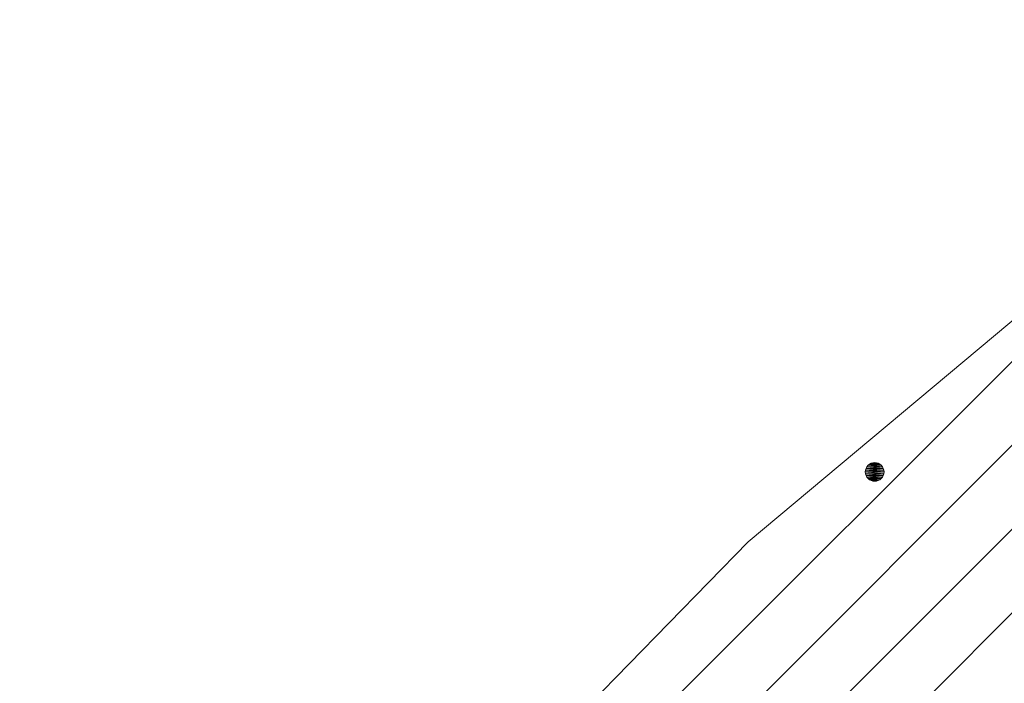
# Model space of a CAD drawing. Header units: metres. Extents: x 102852 to 106916, y 385458 to 392749.
# Tile 55 of 59: x 104911 to 104938, y 388387 to 388404. Entities that reach past the tile are written whole.
import ezdxf

# ---------------------------------------------------------------- set-up
doc = ezdxf.new("R2010")
doc.units = ezdxf.units.M
for name, color, linetype, lineweight in [('0-BEPLANTING', 14, 'Continuous', 30), ('B-WE-GR-STRUIK-G', 90, 'Continuous', 13), ('Bomen', 84, 'Continuous', 0)]:
    doc.layers.add(name, color=color, linetype=linetype, lineweight=lineweight)

# ---------------------------------------------------------------- blocks, each defined once
blk = doc.blocks.new('MPOLYGON_358')
at = {"layer": 'Bomen', "flags": 128}
for points in [[(104934.14, 388392.498), (104934.117, 388392.454), (104934.579, 388392.454)], [(104934.171, 388392.535), (104934.14, 388392.498), (104934.556, 388392.498)], [(104934.14, 388392.498), (104934.556, 388392.498), (104934.579, 388392.454)], [(104934.209, 388392.567), (104934.171, 388392.535), (104934.525, 388392.535)], [(104934.171, 388392.535), (104934.525, 388392.535), (104934.556, 388392.498)], [(104934.252, 388392.59), (104934.209, 388392.567), (104934.487, 388392.567)], [(104934.209, 388392.567), (104934.487, 388392.567), (104934.525, 388392.535)], [(104934.299, 388392.604), (104934.252, 388392.59), (104934.443, 388392.59)], [(104934.252, 388392.59), (104934.443, 388392.59), (104934.487, 388392.567)], [(104934.348, 388392.609), (104934.299, 388392.604), (104934.397, 388392.604)], [(104934.299, 388392.604), (104934.397, 388392.604), (104934.443, 388392.59)], [(104934.103, 388392.407), (104934.098, 388392.359), (104934.598, 388392.359)], [(104934.098, 388392.359), (104934.103, 388392.31), (104934.593, 388392.31)], [(104934.098, 388392.359), (104934.598, 388392.359), (104934.593, 388392.31)], [(104934.117, 388392.454), (104934.103, 388392.407), (104934.593, 388392.407)], [(104934.103, 388392.407), (104934.593, 388392.407), (104934.598, 388392.359)], [(104934.103, 388392.31), (104934.117, 388392.263), (104934.579, 388392.263)], [(104934.103, 388392.31), (104934.593, 388392.31), (104934.579, 388392.263)], [(104934.117, 388392.454), (104934.579, 388392.454), (104934.593, 388392.407)], [(104934.117, 388392.263), (104934.14, 388392.22), (104934.556, 388392.22)], [(104934.117, 388392.263), (104934.579, 388392.263), (104934.556, 388392.22)], [(104934.14, 388392.22), (104934.171, 388392.182), (104934.525, 388392.182)], [(104934.14, 388392.22), (104934.556, 388392.22), (104934.525, 388392.182)], [(104934.171, 388392.182), (104934.209, 388392.151), (104934.487, 388392.151)], [(104934.171, 388392.182), (104934.525, 388392.182), (104934.487, 388392.151)], [(104934.209, 388392.151), (104934.252, 388392.128), (104934.443, 388392.128)], [(104934.209, 388392.151), (104934.487, 388392.151), (104934.443, 388392.128)], [(104934.252, 388392.128), (104934.299, 388392.113), (104934.397, 388392.113)], [(104934.252, 388392.128), (104934.443, 388392.128), (104934.397, 388392.113)], [(104934.299, 388392.113), (104934.397, 388392.113), (104934.348, 388392.109)]]:
    blk.add_lwpolyline(points, close=True, dxfattribs=at)
at = {"layer": 'Bomen', "color": 74, "true_color": 0x55aa00, "flags": 128}
for points in [[(104934.117, 388392.454), (104934.14, 388392.498)], [(104934.14, 388392.498), (104934.171, 388392.535)], [(104934.171, 388392.535), (104934.209, 388392.567)], [(104934.209, 388392.567), (104934.252, 388392.59)], [(104934.252, 388392.59), (104934.299, 388392.604)], [(104934.299, 388392.604), (104934.348, 388392.609)], [(104934.348, 388392.609), (104934.397, 388392.604)], [(104934.397, 388392.604), (104934.443, 388392.59)], [(104934.443, 388392.59), (104934.487, 388392.567)], [(104934.487, 388392.567), (104934.525, 388392.535)], [(104934.525, 388392.535), (104934.556, 388392.498)], [(104934.556, 388392.498), (104934.579, 388392.454)], [(104934.098, 388392.359), (104934.103, 388392.407)], [(104934.103, 388392.31), (104934.098, 388392.359)], [(104934.103, 388392.407), (104934.117, 388392.454)], [(104934.117, 388392.263), (104934.103, 388392.31)], [(104934.14, 388392.22), (104934.117, 388392.263)], [(104934.579, 388392.263), (104934.556, 388392.22)], [(104934.579, 388392.454), (104934.593, 388392.407)], [(104934.593, 388392.31), (104934.579, 388392.263)], [(104934.593, 388392.407), (104934.598, 388392.359)], [(104934.598, 388392.359), (104934.593, 388392.31)], [(104934.171, 388392.182), (104934.14, 388392.22)], [(104934.209, 388392.151), (104934.171, 388392.182)], [(104934.252, 388392.128), (104934.209, 388392.151)], [(104934.299, 388392.113), (104934.252, 388392.128)], [(104934.348, 388392.109), (104934.299, 388392.113)], [(104934.397, 388392.113), (104934.348, 388392.109)], [(104934.443, 388392.128), (104934.397, 388392.113)], [(104934.487, 388392.151), (104934.443, 388392.128)], [(104934.525, 388392.182), (104934.487, 388392.151)], [(104934.556, 388392.22), (104934.525, 388392.182)]]:
    blk.add_lwpolyline(points, dxfattribs=at)
at = {"layer": 'Bomen'}
for points in [[(104934.14, 388392.498), (104934.117, 388392.454), (104934.579, 388392.454)], [(104934.171, 388392.535), (104934.14, 388392.498), (104934.556, 388392.498)], [(104934.14, 388392.498), (104934.556, 388392.498), (104934.579, 388392.454)], [(104934.209, 388392.567), (104934.171, 388392.535), (104934.525, 388392.535)], [(104934.171, 388392.535), (104934.525, 388392.535), (104934.556, 388392.498)], [(104934.252, 388392.59), (104934.209, 388392.567), (104934.487, 388392.567)], [(104934.209, 388392.567), (104934.487, 388392.567), (104934.525, 388392.535)], [(104934.299, 388392.604), (104934.252, 388392.59), (104934.443, 388392.59)], [(104934.252, 388392.59), (104934.443, 388392.59), (104934.487, 388392.567)], [(104934.348, 388392.609), (104934.299, 388392.604), (104934.397, 388392.604)], [(104934.299, 388392.604), (104934.397, 388392.604), (104934.443, 388392.59)], [(104934.103, 388392.407), (104934.098, 388392.359), (104934.598, 388392.359)], [(104934.117, 388392.454), (104934.103, 388392.407), (104934.593, 388392.407)], [(104934.103, 388392.407), (104934.593, 388392.407), (104934.598, 388392.359)], [(104934.117, 388392.454), (104934.579, 388392.454), (104934.593, 388392.407)]]:
    blk.add_solid(points, dxfattribs=at)
at = {"layer": 'Bomen', "extrusion": (0, 0, -1)}
for points in [[(-104934.098, 388392.359), (-104934.103, 388392.31), (-104934.593, 388392.31)], [(-104934.098, 388392.359), (-104934.598, 388392.359), (-104934.593, 388392.31)], [(-104934.103, 388392.31), (-104934.117, 388392.263), (-104934.579, 388392.263)], [(-104934.103, 388392.31), (-104934.593, 388392.31), (-104934.579, 388392.263)], [(-104934.117, 388392.263), (-104934.14, 388392.22), (-104934.556, 388392.22)], [(-104934.117, 388392.263), (-104934.579, 388392.263), (-104934.556, 388392.22)], [(-104934.14, 388392.22), (-104934.171, 388392.182), (-104934.525, 388392.182)], [(-104934.14, 388392.22), (-104934.556, 388392.22), (-104934.525, 388392.182)], [(-104934.171, 388392.182), (-104934.209, 388392.151), (-104934.487, 388392.151)], [(-104934.171, 388392.182), (-104934.525, 388392.182), (-104934.487, 388392.151)], [(-104934.209, 388392.151), (-104934.252, 388392.128), (-104934.443, 388392.128)], [(-104934.209, 388392.151), (-104934.487, 388392.151), (-104934.443, 388392.128)], [(-104934.252, 388392.128), (-104934.299, 388392.113), (-104934.397, 388392.113)], [(-104934.252, 388392.128), (-104934.443, 388392.128), (-104934.397, 388392.113)], [(-104934.299, 388392.113), (-104934.397, 388392.113), (-104934.348, 388392.109)]]:
    blk.add_solid(points, dxfattribs=at)

msp = doc.modelspace()

# ---------------------------------------------------------------- hatches: boundary and pattern name
at = {"layer": '0-BEPLANTING', "ltscale": 0.2}
h = msp.add_hatch(dxfattribs=at)
h.set_pattern_fill('ANSI31', color=256, scale=0.1, pattern_type=2)
h.set_pattern_definition([(45, (0, 0), (-1.122532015, 1.122532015), [])])
h.paths.add_polyline_path([(104987.201, 388309.166), (104992.925, 388315.588), (104992.756, 388316.667), (104991.641, 388317.403), (104953.135, 388274.476), (104923.953, 388240.828), (104926.911, 388240.402), (104944.757, 388260.964), (104957.242, 388276.217), (104972.593, 388292.144)])
h.paths.add_polyline_path([(104936.204, 388377.188), (104952.646, 388367.271), (104969.821, 388352.819), (104974.522, 388348.095), (104980.289, 388345.028), (104984.264, 388338.012), (104991.022, 388328.917), (104993.469, 388321.613), (105005.563, 388330.004), (104996.896, 388342.497), (104976.68, 388370.134), (104961.352, 388387.307), (104947.568, 388403.325), (104947.217, 388404.45), (104938.787, 388397.035), (104930.964, 388390.489), (104916.114, 388375.269), (104903.991, 388361.911), (104899.862, 388357.443), (104895.733, 388352.975), (104891.914, 388348.244), (104885.812, 388340.551), (104877.742, 388328.044), (104867.665, 388309.754), (104853.458, 388287.129), (104848.149, 388279.703), (104837.038, 388265.339), (104824.573, 388250.432), (104801.029, 388224.864), (104781.751, 388202.889), (104770.991, 388190.278), (104772.452, 388186.635), (104772.811, 388187.175), (104805.639, 388224.606), (104808.222, 388227.561), (104831.7, 388254.318), (104832.147, 388254.814), (104859.776, 388286.427), (104860.103, 388290.424), (104882.914, 388316.421), (104883.344, 388316.932), (104906.664, 388343.462), (104907.096, 388343.97)])

# ---------------------------------------------------------------- linework, layer by layer
at = {"layer": 'B-WE-GR-STRUIK-G', "flags": 128}
msp.add_lwpolyline([(104853.458, 388287.129), (104867.665, 388309.754), (104877.742, 388328.044), (104885.812, 388340.551), (104891.914, 388348.244), (104895.733, 388352.975), (104899.862, 388357.443), (104903.991, 388361.911), (104916.114, 388375.269), (104930.964, 388390.489), (104938.787, 388397.035), (104947.217, 388404.45), (104947.568, 388403.325), (104961.352, 388387.307), (104976.68, 388370.134), (104996.896, 388342.497), (105005.563, 388330.004)], dxfattribs=at)

# ---------------------------------------------------------------- block references
at = {"layer": 'Bomen', "rotation": 360}
msp.add_blockref('MPOLYGON_358', (0, 0, 0.134), dxfattribs=at)

doc.saveas('drawing.dxf')
